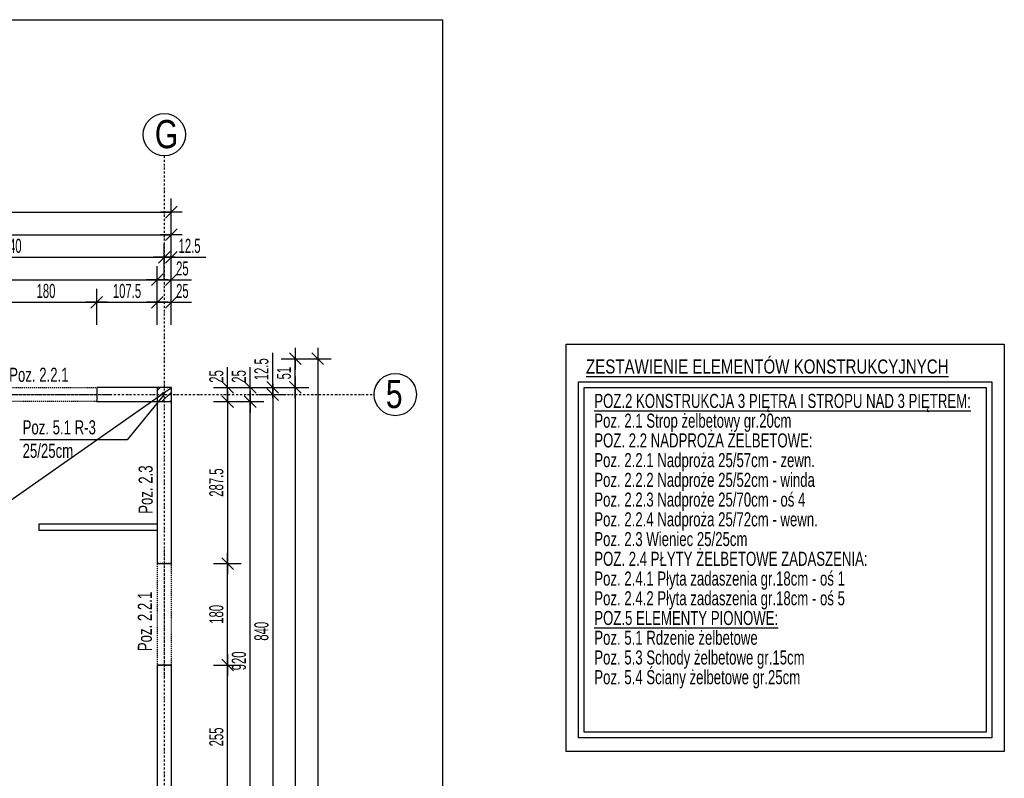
# Model space of a CAD drawing. Header units: millimetres. Extents: x 4959 to 18685, y -2779 to 1721.
# Tile 23 of 41: x 7785 to 9533, y 376 to 1721. Entities that reach past the tile are written whole.
import ezdxf

# ---------------------------------------------------------------- set-up
doc = ezdxf.new("R2010")
doc.units = ezdxf.units.MM
doc.header["$LTSCALE"] = 10
doc.linetypes.add('MO', pattern=[0.7, 0.35, -0.17, 0.01, -0.17])
doc.linetypes.add('MP', pattern=[0.36, 0.2, -0.16])
doc.layers.add('BA_obw', color=230, linetype='Continuous', plot=False)
doc.layers.add('BZ_obw', color=230, linetype='Continuous', plot=False)
for name, color, linetype in [('BA_szr', 1, 'Continuous'), ('BA_txs', 2, 'Continuous'), ('BA_wym', 1, 'Continuous'), ('BD_lpm', 1, 'MP'), ('BD_osm', 1, 'MO'), ('BD_txs', 2, 'Continuous'), ('BD_wic', 1, 'Continuous'), ('BD_wig', 3, 'Continuous'), ('BZ_odn', 1, 'Continuous'), ('BZ_txs', 2, 'Continuous')]:
    doc.layers.add(name, color=color, linetype=linetype)
doc.styles.add('BIKTS', font='bikromsw.shx', dxfattribs={"width": 0.8})
doc.styles.add('BIKWYM', font='bikromsw.shx', dxfattribs={"width": 0.6})
doc.dimstyles.new('BA_KR_100_cm', dxfattribs={"dimtxt": 25, "dimasz": 1.666667, "dimexe": 24, "dimexo": 0, "dimgap": 0, "dimtad": 0, "dimdec": 1, "dimrnd": 0.5, "dimzin": 9, "dimdsep": 46, "dimtxsty": 'BIKWYM', "dimblk": 'WYM-KR', "dimcen": 0, "dimdle": 20, "dimclrd": 256, "dimclre": 256, "dimclrt": 2, "dimadec": 0, "dimazin": 0, "dimtfac": 0.033333, "dimtdec": 1, "dimtmove": 0, "dimatfit": 3, "dimldrblk": 'WYM-KR', "dimfxl": 25, "dimfxlon": 1, "dimtvp": 0.8, "dimtolj": 1, "dimarcsym": 0})
doc.dimstyles.new('BZ_ST_100_cm', dxfattribs={"dimtxt": 25, "dimasz": 1.666667, "dimexe": 24, "dimexo": 0, "dimgap": 0, "dimtad": 0, "dimdec": 1, "dimrnd": 0.5, "dimdsep": 46, "dimtxsty": 'BIKWYM', "dimblk": 'WYM-ST', "dimcen": 0, "dimdle": 20, "dimclrd": 256, "dimclre": 256, "dimclrt": 7, "dimadec": 0, "dimazin": 0, "dimtfac": 0.033333, "dimtdec": 1, "dimtix": 1, "dimtmove": 2, "dimatfit": 3, "dimldrblk": 'WYM-ST', "dimfxl": 25, "dimfxlon": 1, "dimtvp": 0.8, "dimtolj": 1, "dimtzin": 0, "dimarcsym": 0})

# ---------------------------------------------------------------- blocks, each defined once
blk = doc.blocks.new('WYM-ST')
blk.add_hatch(color=256).paths.add_polyline_path([(-13, 2.9), (0, 0), (-13, -2.9)])
blk.add_lwpolyline([(0, 0), (-13, 2.9), (-13, -2.9), (0, 0)])
blk = doc.blocks.new('WYM-KR')
at = {"linetype": 'ByBlock'}
blk.add_line((11.52, 0), (-11.52, 0), dxfattribs=at)
at = {"color": 7, "linetype": 'ByBlock'}
blk.add_line((6.24, 6.24), (-6.24, -6.24), dxfattribs=at)
blk = doc.blocks.new('*D81')
at = {"layer": 'BA_wym', "lineweight": -2}
for p, q in [((7741.9, 1179.9), (7741.9, 1243.9)), ((7921.9, 1179.9), (7921.9, 1243.9)), ((7743.6, 1219.9), (7920.3, 1219.9))]:
    blk.add_line(p, q, dxfattribs=at)
at = {"layer": 'Defpoints', "color": 0}
for p in [(7921.9, 1219.9), (7741.9, 1068.9), (7921.9, 1068.9)]:
    blk.add_point(p, dxfattribs=at)
at = {"layer": 'BA_wym', "lineweight": -2, "xscale": 1.666666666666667, "yscale": 1.666666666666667, "zscale": 1.666666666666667, "rotation": 180}
blk.add_blockref('WYM-KR', (7741.9, 1219.9), dxfattribs=at)
at = {"layer": 'BA_wym', "lineweight": -2, "xscale": 1.666666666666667, "yscale": 1.666666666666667, "zscale": 1.666666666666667}
blk.add_blockref('WYM-KR', (7921.9, 1219.9), dxfattribs=at)
at = {"layer": 'BA_wym', "color": 2, "insert": (7831.9, 1239.9), "char_height": 25, "attachment_point": 5, "style": 'BIKWYM'}
blk.add_mtext('\\A1;180', dxfattribs=at)
blk = doc.blocks.new('*D82')
at = {"layer": 'BA_wym', "lineweight": -2}
for p, q in [((7921.9, 1179.9), (7921.9, 1243.9)), ((8029.4, 1179.9), (8029.4, 1243.9)), ((7923.6, 1219.9), (8027.8, 1219.9))]:
    blk.add_line(p, q, dxfattribs=at)
at = {"layer": 'Defpoints', "color": 0}
for p in [(8029.4, 1219.9), (7921.9, 1068.9), (8029.4, 1068.9)]:
    blk.add_point(p, dxfattribs=at)
at = {"layer": 'BA_wym', "lineweight": -2, "xscale": 1.666666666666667, "yscale": 1.666666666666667, "zscale": 1.666666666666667, "rotation": 180}
blk.add_blockref('WYM-KR', (7921.9, 1219.9), dxfattribs=at)
at = {"layer": 'BA_wym', "lineweight": -2, "xscale": 1.666666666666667, "yscale": 1.666666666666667, "zscale": 1.666666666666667}
blk.add_blockref('WYM-KR', (8029.4, 1219.9), dxfattribs=at)
at = {"layer": 'BA_wym', "color": 2, "insert": (7975.7, 1239.9), "char_height": 25, "attachment_point": 5, "style": 'BIKWYM'}
blk.add_mtext('\\A1;107.5', dxfattribs=at)
blk = doc.blocks.new('*D83')
at = {"layer": 'BA_wym', "lineweight": -2}
for p, q in [((8029.4, 1179.9), (8029.4, 1243.9)), ((8054.4, 1179.9), (8054.4, 1243.9)), ((8027.8, 1219.9), (8026.1, 1219.9)), ((8029.4, 1219.9), (8054.4, 1219.9)), ((8056.1, 1219.9), (8090.2, 1219.9))]:
    blk.add_line(p, q, dxfattribs=at)
at = {"layer": 'Defpoints', "color": 0}
for p in [(8054.4, 1219.9), (8029.4, 1068.9), (8054.4, 1068.9)]:
    blk.add_point(p, dxfattribs=at)
at = {"layer": 'BA_wym', "lineweight": -2, "xscale": 1.666666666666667, "yscale": 1.666666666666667, "zscale": 1.666666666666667}
blk.add_blockref('WYM-KR', (8029.4, 1219.9), dxfattribs=at)
at = {"layer": 'BA_wym', "lineweight": -2, "xscale": 1.666666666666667, "yscale": 1.666666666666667, "zscale": 1.666666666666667, "rotation": 180}
blk.add_blockref('WYM-KR', (8054.4, 1219.9), dxfattribs=at)
at = {"layer": 'BA_wym', "color": 2, "insert": (8074, 1239.9), "char_height": 25, "attachment_point": 5, "style": 'BIKWYM'}
blk.add_mtext('\\A1;25', dxfattribs=at)
blk = doc.blocks.new('*D91')
at = {"layer": 'BA_wym', "lineweight": -2}
for p, q in [((7364.4, 1219.9), (7364.4, 1283.9)), ((8029.4, 1219.9), (8029.4, 1283.9)), ((7366.1, 1259.9), (8027.8, 1259.9))]:
    blk.add_line(p, q, dxfattribs=at)
at = {"layer": 'Defpoints', "color": 0}
for p in [(8029.4, 1259.9), (7364.4, 1119.9), (8029.4, 1043.9)]:
    blk.add_point(p, dxfattribs=at)
at = {"layer": 'BA_wym', "lineweight": -2, "xscale": 1.666666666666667, "yscale": 1.666666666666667, "zscale": 1.666666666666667, "rotation": 180}
blk.add_blockref('WYM-KR', (7364.4, 1259.9), dxfattribs=at)
at = {"layer": 'BA_wym', "lineweight": -2, "xscale": 1.666666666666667, "yscale": 1.666666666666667, "zscale": 1.666666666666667}
blk.add_blockref('WYM-KR', (8029.4, 1259.9), dxfattribs=at)
at = {"layer": 'BA_wym', "color": 2, "insert": (7696.9, 1279.9), "char_height": 25, "attachment_point": 5, "style": 'BIKWYM'}
blk.add_mtext('\\A1;665', dxfattribs=at)
blk = doc.blocks.new('*D92')
at = {"layer": 'BA_wym', "lineweight": -2}
for p, q in [((8029.4, 1219.9), (8029.4, 1283.9)), ((8054.4, 1219.9), (8054.4, 1283.9)), ((8027.8, 1259.9), (8026.1, 1259.9)), ((8029.4, 1259.9), (8054.4, 1259.9)), ((8056.1, 1259.9), (8090.2, 1259.9))]:
    blk.add_line(p, q, dxfattribs=at)
at = {"layer": 'Defpoints', "color": 0}
for p in [(8054.4, 1259.9), (8054.4, 1068.9), (8029.4, 1043.9)]:
    blk.add_point(p, dxfattribs=at)
at = {"layer": 'BA_wym', "lineweight": -2, "xscale": 1.666666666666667, "yscale": 1.666666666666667, "zscale": 1.666666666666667}
blk.add_blockref('WYM-KR', (8029.4, 1259.9), dxfattribs=at)
at = {"layer": 'BA_wym', "lineweight": -2, "xscale": 1.666666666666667, "yscale": 1.666666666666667, "zscale": 1.666666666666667, "rotation": 180}
blk.add_blockref('WYM-KR', (8054.4, 1259.9), dxfattribs=at)
at = {"layer": 'BA_wym', "color": 2, "insert": (8074, 1279.9), "char_height": 25, "attachment_point": 5, "style": 'BIKWYM'}
blk.add_mtext('\\A1;25', dxfattribs=at)
blk = doc.blocks.new('*D99')
at = {"layer": 'BA_wym', "lineweight": -2}
for p, q in [((7501.9, 1259.9), (7501.9, 1323.9)), ((8041.9, 1259.9), (8041.9, 1323.9)), ((7503.6, 1299.9), (8040.3, 1299.9))]:
    blk.add_line(p, q, dxfattribs=at)
at = {"layer": 'Defpoints', "color": 0}
for p in [(8041.9, 1299.9), (7501.9, 1068.9), (8041.9, 1068.9)]:
    blk.add_point(p, dxfattribs=at)
at = {"layer": 'BA_wym', "lineweight": -2, "xscale": 1.666666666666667, "yscale": 1.666666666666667, "zscale": 1.666666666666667, "rotation": 180}
blk.add_blockref('WYM-KR', (7501.9, 1299.9), dxfattribs=at)
at = {"layer": 'BA_wym', "lineweight": -2, "xscale": 1.666666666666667, "yscale": 1.666666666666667, "zscale": 1.666666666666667}
blk.add_blockref('WYM-KR', (8041.9, 1299.9), dxfattribs=at)
at = {"layer": 'BA_wym', "color": 2, "insert": (7771.9, 1319.9), "char_height": 25, "attachment_point": 5, "style": 'BIKWYM'}
blk.add_mtext('\\A1;540', dxfattribs=at)
blk = doc.blocks.new('*D100')
at = {"layer": 'BA_wym', "lineweight": -2}
for p, q in [((8041.9, 1259.9), (8041.9, 1323.9)), ((8054.4, 1259.9), (8054.4, 1323.9)), ((8040.3, 1299.9), (8038.6, 1299.9)), ((8041.9, 1299.9), (8054.4, 1299.9)), ((8056.1, 1299.9), (8115.9, 1299.9))]:
    blk.add_line(p, q, dxfattribs=at)
at = {"layer": 'Defpoints', "color": 0}
for p in [(8054.4, 1299.9), (8054.4, 1068.9), (8041.9, 942.2)]:
    blk.add_point(p, dxfattribs=at)
at = {"layer": 'BA_wym', "lineweight": -2, "xscale": 1.666666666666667, "yscale": 1.666666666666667, "zscale": 1.666666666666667}
blk.add_blockref('WYM-KR', (8041.9, 1299.9), dxfattribs=at)
at = {"layer": 'BA_wym', "lineweight": -2, "xscale": 1.666666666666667, "yscale": 1.666666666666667, "zscale": 1.666666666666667, "rotation": 180}
blk.add_blockref('WYM-KR', (8054.4, 1299.9), dxfattribs=at)
at = {"layer": 'BA_wym', "color": 2, "insert": (8086.8, 1319.9), "char_height": 25, "attachment_point": 5, "style": 'BIKWYM'}
blk.add_mtext('\\A1;12.5', dxfattribs=at)
blk = doc.blocks.new('*D101')
at = {"layer": 'BA_wym', "lineweight": -2}
for p, q in [((5449.4, 1339.9), (5449.4, 1403.9)), ((8054.4, 1339.9), (8054.4, 1403.9)), ((5451.1, 1379.9), (8052.8, 1379.9))]:
    blk.add_line(p, q, dxfattribs=at)
at = {"layer": 'Defpoints', "color": 0}
for p in [(8054.4, 1379.9), (5449.4, 1068.9), (8054.4, 1068.9)]:
    blk.add_point(p, dxfattribs=at)
at = {"layer": 'BA_wym', "lineweight": -2, "xscale": 1.666666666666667, "yscale": 1.666666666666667, "zscale": 1.666666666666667, "rotation": 180}
blk.add_blockref('WYM-KR', (5449.4, 1379.9), dxfattribs=at)
at = {"layer": 'BA_wym', "lineweight": -2, "xscale": 1.666666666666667, "yscale": 1.666666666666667, "zscale": 1.666666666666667}
blk.add_blockref('WYM-KR', (8054.4, 1379.9), dxfattribs=at)
at = {"layer": 'BA_wym', "color": 2, "insert": (6751.9, 1399.9), "char_height": 25, "attachment_point": 5, "style": 'BIKWYM'}
blk.add_mtext('\\A1;2605', dxfattribs=at)
blk = doc.blocks.new('*D104')
at = {"layer": 'BA_wym', "lineweight": -2}
for p, q in [((7364.4, 1299.9), (7364.4, 1363.9)), ((8054.4, 1299.9), (8054.4, 1363.9)), ((7366.1, 1339.9), (8052.8, 1339.9))]:
    blk.add_line(p, q, dxfattribs=at)
at = {"layer": 'Defpoints', "color": 0}
for p in [(8054.4, 1339.9), (7364.4, 1119.9), (8054.4, 1068.9)]:
    blk.add_point(p, dxfattribs=at)
at = {"layer": 'BA_wym', "lineweight": -2, "xscale": 1.666666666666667, "yscale": 1.666666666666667, "zscale": 1.666666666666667, "rotation": 180}
blk.add_blockref('WYM-KR', (7364.4, 1339.9), dxfattribs=at)
at = {"layer": 'BA_wym', "lineweight": -2, "xscale": 1.666666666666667, "yscale": 1.666666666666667, "zscale": 1.666666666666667}
blk.add_blockref('WYM-KR', (8054.4, 1339.9), dxfattribs=at)
at = {"layer": 'BA_wym', "color": 2, "insert": (7709.4, 1359.9), "char_height": 25, "attachment_point": 5, "style": 'BIKWYM'}
blk.add_mtext('\\A1;690', dxfattribs=at)
blk = doc.blocks.new('*D180')
at = {"layer": 'BA_wym', "lineweight": -2}
for p, q in [((8154.4, 1070.5), (8154.4, 1104.6)), ((8129.4, 1068.9), (8178.4, 1068.9)), ((8154.4, 1043.9), (8154.4, 1068.9)), ((8129.4, 1043.9), (8178.4, 1043.9)), ((8154.4, 1042.2), (8154.4, 1040.5))]:
    blk.add_line(p, q, dxfattribs=at)
at = {"layer": 'Defpoints', "color": 0}
for p in [(8114.4, 1068.9), (8154.4, 1068.9), (8114.4, 1043.9)]:
    blk.add_point(p, dxfattribs=at)
at = {"layer": 'BA_wym', "lineweight": -2, "xscale": 1.666666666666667, "yscale": 1.666666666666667, "zscale": 1.666666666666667}
for p, rotation in [((8154.4, 1068.9), 270), ((8154.4, 1043.9), 90)]:
    blk.add_blockref('WYM-KR', p, dxfattribs=dict(at, rotation=rotation))
at = {"layer": 'BA_wym', "color": 2, "insert": (8134.4, 1088.4), "char_height": 25, "attachment_point": 5, "rotation": 90, "style": 'BIKWYM'}
blk.add_mtext('\\A1;25', dxfattribs=at)
blk = doc.blocks.new('*D181')
at = {"layer": 'BA_wym', "lineweight": -2}
for p, q in [((8129.4, 1043.9), (8178.4, 1043.9)), ((8154.4, 1042.2), (8154.4, 758)), ((8129.4, 756.4), (8178.4, 756.4))]:
    blk.add_line(p, q, dxfattribs=at)
at = {"layer": 'Defpoints', "color": 0}
for p in [(8114.4, 1043.9), (8114.4, 756.4), (8154.4, 756.4)]:
    blk.add_point(p, dxfattribs=at)
at = {"layer": 'BA_wym', "lineweight": -2, "xscale": 1.666666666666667, "yscale": 1.666666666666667, "zscale": 1.666666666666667}
for p, rotation in [((8154.4, 1043.9), 90), ((8154.4, 756.4), 270)]:
    blk.add_blockref('WYM-KR', p, dxfattribs=dict(at, rotation=rotation))
at = {"layer": 'BA_wym', "color": 2, "insert": (8134.4, 900.1), "char_height": 25, "attachment_point": 5, "rotation": 90, "style": 'BIKWYM'}
blk.add_mtext('\\A1;287.5', dxfattribs=at)
blk = doc.blocks.new('*D182')
at = {"layer": 'BA_wym', "lineweight": -2}
for p, q in [((8129.4, 756.4), (8178.4, 756.4)), ((8154.4, 578), (8154.4, 754.7)), ((8129.4, 576.4), (8178.4, 576.4))]:
    blk.add_line(p, q, dxfattribs=at)
at = {"layer": 'Defpoints', "color": 0}
for p in [(8114.4, 756.4), (8154.4, 756.4), (8114.4, 576.4)]:
    blk.add_point(p, dxfattribs=at)
at = {"layer": 'BA_wym', "lineweight": -2, "xscale": 1.666666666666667, "yscale": 1.666666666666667, "zscale": 1.666666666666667}
for p, rotation in [((8154.4, 756.4), 90), ((8154.4, 576.4), 270)]:
    blk.add_blockref('WYM-KR', p, dxfattribs=dict(at, rotation=rotation))
at = {"layer": 'BA_wym', "color": 2, "insert": (8134.4, 666.4), "char_height": 25, "attachment_point": 5, "rotation": 90, "style": 'BIKWYM'}
blk.add_mtext('\\A1;180', dxfattribs=at)
blk = doc.blocks.new('*D183')
at = {"layer": 'BA_wym', "lineweight": -2}
for p, q in [((8129.4, 576.4), (8178.4, 576.4)), ((8154.4, 323), (8154.4, 574.7)), ((8129.4, 321.4), (8178.4, 321.4))]:
    blk.add_line(p, q, dxfattribs=at)
at = {"layer": 'Defpoints', "color": 0}
for p in [(8114.4, 576.4), (8154.4, 576.4), (8114.4, 321.4)]:
    blk.add_point(p, dxfattribs=at)
at = {"layer": 'BA_wym', "lineweight": -2, "xscale": 1.666666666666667, "yscale": 1.666666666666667, "zscale": 1.666666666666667}
for p, rotation in [((8154.4, 576.4), 90), ((8154.4, 321.4), 270)]:
    blk.add_blockref('WYM-KR', p, dxfattribs=dict(at, rotation=rotation))
at = {"layer": 'BA_wym', "color": 2, "insert": (8134.4, 448.9), "char_height": 25, "attachment_point": 5, "rotation": 90, "style": 'BIKWYM'}
blk.add_mtext('\\A1;255', dxfattribs=at)
blk = doc.blocks.new('*D191')
at = {"layer": 'BA_wym', "lineweight": -2}
for p, q in [((8194.4, 1070.5), (8194.4, 1104.6)), ((8169.4, 1068.9), (8218.4, 1068.9)), ((8194.4, 1043.9), (8194.4, 1068.9)), ((8169.4, 1043.9), (8218.4, 1043.9)), ((8194.4, 1042.2), (8194.4, 1040.5))]:
    blk.add_line(p, q, dxfattribs=at)
at = {"layer": 'Defpoints', "color": 0}
for p in [(8154.4, 1068.9), (8194.4, 1068.9), (8154.4, 1043.9)]:
    blk.add_point(p, dxfattribs=at)
at = {"layer": 'BA_wym', "lineweight": -2, "xscale": 1.666666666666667, "yscale": 1.666666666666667, "zscale": 1.666666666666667}
for p, rotation in [((8194.4, 1068.9), 270), ((8194.4, 1043.9), 90)]:
    blk.add_blockref('WYM-KR', p, dxfattribs=dict(at, rotation=rotation))
at = {"layer": 'BA_wym', "color": 2, "insert": (8174.4, 1088.4), "char_height": 25, "attachment_point": 5, "rotation": 90, "style": 'BIKWYM'}
blk.add_mtext('\\A1;25', dxfattribs=at)
blk = doc.blocks.new('*D192')
at = {"layer": 'BA_wym', "lineweight": -2}
for p, q in [((8169.4, 1043.9), (8218.4, 1043.9)), ((8194.4, 125.5), (8194.4, 1042.2)), ((8169.4, 123.9), (8218.4, 123.9))]:
    blk.add_line(p, q, dxfattribs=at)
at = {"layer": 'Defpoints', "color": 0}
for p in [(8154.4, 1043.9), (8194.4, 1043.9), (8154.4, 123.9)]:
    blk.add_point(p, dxfattribs=at)
at = {"layer": 'BA_wym', "lineweight": -2, "xscale": 1.666666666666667, "yscale": 1.666666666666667, "zscale": 1.666666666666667}
for p, rotation in [((8194.4, 1043.9), 90), ((8194.4, 123.9), 270)]:
    blk.add_blockref('WYM-KR', p, dxfattribs=dict(at, rotation=rotation))
at = {"layer": 'BA_wym', "color": 2, "insert": (8174.4, 583.9), "char_height": 25, "attachment_point": 5, "rotation": 90, "style": 'BIKWYM'}
blk.add_mtext('\\A1;920', dxfattribs=at)
blk = doc.blocks.new('*D197')
at = {"layer": 'BA_wym', "lineweight": -2}
for p, q in [((8234.4, 1070.5), (8234.4, 1130.3)), ((8209.4, 1068.9), (8258.4, 1068.9)), ((8234.4, 1056.4), (8234.4, 1068.9)), ((8209.4, 1056.4), (8258.4, 1056.4)), ((8234.4, 1054.7), (8234.4, 1053))]:
    blk.add_line(p, q, dxfattribs=at)
at = {"layer": 'Defpoints', "color": 0}
for p in [(8194.4, 1068.9), (8234.4, 1068.9), (8194.4, 1056.4)]:
    blk.add_point(p, dxfattribs=at)
at = {"layer": 'BA_wym', "lineweight": -2, "xscale": 1.666666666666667, "yscale": 1.666666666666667, "zscale": 1.666666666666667}
for p, rotation in [((8234.4, 1068.9), 270), ((8234.4, 1056.4), 90)]:
    blk.add_blockref('WYM-KR', p, dxfattribs=dict(at, rotation=rotation))
at = {"layer": 'BA_wym', "color": 2, "insert": (8214.4, 1101.2), "char_height": 25, "attachment_point": 5, "rotation": 90, "style": 'BIKWYM'}
blk.add_mtext('\\A1;12.5', dxfattribs=at)
blk = doc.blocks.new('*D198')
at = {"layer": 'BA_wym', "lineweight": -2}
for p, q in [((8209.4, 1056.4), (8258.4, 1056.4)), ((8234.4, 1054.7), (8234.4, 218)), ((8209.4, 216.4), (8258.4, 216.4))]:
    blk.add_line(p, q, dxfattribs=at)
at = {"layer": 'Defpoints', "color": 0}
for p in [(8194.4, 1056.4), (8194.4, 216.4), (8234.4, 216.4)]:
    blk.add_point(p, dxfattribs=at)
at = {"layer": 'BA_wym', "lineweight": -2, "xscale": 1.666666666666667, "yscale": 1.666666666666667, "zscale": 1.666666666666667}
for p, rotation in [((8234.4, 1056.4), 90), ((8234.4, 216.4), 270)]:
    blk.add_blockref('WYM-KR', p, dxfattribs=dict(at, rotation=rotation))
at = {"layer": 'BA_wym', "color": 2, "insert": (8214.4, 636.4), "char_height": 25, "attachment_point": 5, "rotation": 90, "style": 'BIKWYM'}
blk.add_mtext('\\A1;840', dxfattribs=at)
blk = doc.blocks.new('*D203')
at = {"layer": 'BA_wym', "lineweight": -2}
for p, q in [((8249.4, 1119.9), (8298.4, 1119.9)), ((8274.4, 1070.5), (8274.4, 1118.2)), ((8249.4, 1068.9), (8298.4, 1068.9))]:
    blk.add_line(p, q, dxfattribs=at)
at = {"layer": 'Defpoints', "color": 0}
for p in [(8234.4, 1119.9), (8274.4, 1119.9), (8234.4, 1068.9)]:
    blk.add_point(p, dxfattribs=at)
at = {"layer": 'BA_wym', "lineweight": -2, "xscale": 1.666666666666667, "yscale": 1.666666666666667, "zscale": 1.666666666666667}
for p, rotation in [((8274.4, 1119.9), 90), ((8274.4, 1068.9), 270)]:
    blk.add_blockref('WYM-KR', p, dxfattribs=dict(at, rotation=rotation))
at = {"layer": 'BA_wym', "color": 2, "insert": (8254.4, 1094.4), "char_height": 25, "attachment_point": 5, "rotation": 90, "style": 'BIKWYM'}
blk.add_mtext('\\A1;51', dxfattribs=at)
blk = doc.blocks.new('*D204')
at = {"layer": 'BA_wym', "lineweight": -2}
for p, q in [((8249.4, 1068.9), (8298.4, 1068.9)), ((8274.4, 1067.2), (8274.4, -754.5)), ((8249.4, -756.1), (8298.4, -756.1))]:
    blk.add_line(p, q, dxfattribs=at)
at = {"layer": 'Defpoints', "color": 0}
for p in [(8234.4, 1068.9), (8234.4, -756.1), (8274.4, -756.1)]:
    blk.add_point(p, dxfattribs=at)
at = {"layer": 'BA_wym', "lineweight": -2, "xscale": 1.666666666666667, "yscale": 1.666666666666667, "zscale": 1.666666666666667}
for p, rotation in [((8274.4, 1068.9), 90), ((8274.4, -756.1), 270)]:
    blk.add_blockref('WYM-KR', p, dxfattribs=dict(at, rotation=rotation))
at = {"layer": 'BA_wym', "color": 2, "insert": (8254.4, 156.4), "char_height": 25, "attachment_point": 5, "rotation": 90, "style": 'BIKWYM'}
blk.add_mtext('\\A1;1825', dxfattribs=at)
blk = doc.blocks.new('*D206')
at = {"layer": 'BA_wym', "lineweight": -2}
for p, q in [((8289.4, 1119.9), (8338.4, 1119.9)), ((8314.4, 1118.2), (8314.4, -925.5)), ((8289.4, -927.1), (8338.4, -927.1))]:
    blk.add_line(p, q, dxfattribs=at)
at = {"layer": 'Defpoints', "color": 0}
for p in [(8274.4, 1119.9), (8274.4, -927.1), (8314.4, -927.1)]:
    blk.add_point(p, dxfattribs=at)
at = {"layer": 'BA_wym', "lineweight": -2, "xscale": 1.666666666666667, "yscale": 1.666666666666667, "zscale": 1.666666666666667}
for p, rotation in [((8314.4, 1119.9), 90), ((8314.4, -927.1), 270)]:
    blk.add_blockref('WYM-KR', p, dxfattribs=dict(at, rotation=rotation))
at = {"layer": 'BA_wym', "color": 2, "insert": (8294.4, 96.4), "char_height": 25, "attachment_point": 5, "rotation": 90, "style": 'BIKWYM'}
blk.add_mtext('\\A1;2047', dxfattribs=at)

msp = doc.modelspace()

# ---------------------------------------------------------------- hatches: boundary and pattern name
at = {"layer": 'BA_szr'}
h = msp.add_hatch(dxfattribs=at)
h.set_pattern_fill('BIK_ZELBET', color=256, scale=100, angle=45, pattern_type=2)
h.set_pattern_definition([(45, (-3584.33, 4e-06), (-14.142136, 14.142136), []), (45, (-3591.402, 7.071), (-14.142136, 14.142136), [10, -10])])
h.paths.add_polyline_path([(8029.45, 1043.85), (8054.45, 1043.85), (8054.45, 1068.85), (8029.45, 1068.85)])

# ---------------------------------------------------------------- linework, layer by layer
at = {"layer": 'BA_obw'}
msp.add_lwpolyline([(4959.23, 1721.27), (8535.67, 1721.27), (8535.67, -1534.29), (4959.23, -1534.29)], close=True, dxfattribs=at)
at = {"layer": 'BA_txs', "color": 2}
for points in [[(8777.14, 1078.85), (9510.57, 1078.85), (9510.57, 447.35), (8777.14, 447.35)], [(8787.14, 1068.85), (9500.57, 1068.85), (9500.57, 457.35), (8787.14, 457.35)]]:
    msp.add_lwpolyline(points, close=True, dxfattribs=at)
at = {"layer": 'BD_lpm'}
for points in [[(7921.95, 1043.85), (7741.95, 1043.85), (7741.95, 1068.85), (7921.95, 1068.85)], [(8029.45, 576.35), (8054.45, 576.35), (8054.45, 756.35), (8029.45, 756.35)]]:
    msp.add_lwpolyline(points, close=True, dxfattribs=at)
at = {"layer": 'BD_osm', "color": 5}
for p, q in [((7716.95, 1056.35), (7946.95, 1056.35)), ((8041.95, 781.35), (8041.95, 551.35))]:
    msp.add_line(p, q, dxfattribs=at)
at = {"layer": 'BD_osm'}
for points in [[(8041.95, 1479.85), (8041.95, -1392.6)], [(5089.45, 1056.35), (8414.45, 1056.35)]]:
    msp.add_lwpolyline(points, dxfattribs=at)
at = {"layer": 'BD_wic'}
for points in [[(5449.45, -756.15), (8054.45, 1068.85)], [(8029.45, 815.35), (7819.95, 815.35), (7819.95, 826.85), (8029.45, 826.85)]]:
    msp.add_lwpolyline(points, dxfattribs=at)
for centre in [(8041.95, 1517.35), (8451.95, 1056.35)]:
    msp.add_circle(centre, 37.5, dxfattribs=at)
at = {"layer": 'BD_wig'}
msp.add_lwpolyline([(8029.45, 756.35), (8054.45, 756.35), (8054.45, 1068.85), (7921.95, 1068.85), (7921.95, 1043.85), (8029.45, 1043.85), (8029.45, 756.35)], dxfattribs=at)
for points in [[(8029.45, 1043.85), (8054.45, 1043.85), (8054.45, 1068.85), (8029.45, 1068.85)], [(8029.45, 321.35), (8054.45, 321.35), (8054.45, 576.35), (8029.45, 576.35)]]:
    msp.add_lwpolyline(points, close=True, dxfattribs=at)
at = {"layer": 'BZ_obw'}
msp.add_lwpolyline([(8755.08, 1145.9), (9532.93, 1145.9), (9532.93, 423.18), (8755.08, 423.18)], close=True, dxfattribs=at)

# ---------------------------------------------------------------- texts
at = {"layer": 'BA_txs', "color": 3, "style": 'BIKTS', "width": 0.8}
msp.add_text('%%UZESTAWIENIE ELEMENTÓW KONSTRUKCYJNYCH', height=25, dxfattribs=at).set_placement((8790.48, 1093.6))
at = {"layer": 'BA_txs', "style": 'BIKTS', "width": 0.7}
msp.add_text('Poz. 2.2.1', height=25, dxfattribs=at).set_placement((7766.62, 1078.93))
for s, p in [('Poz. 2.3', (8021.3, 844.71)), ('Poz. 2.2.1', (8019.84, 601.02))]:
    msp.add_text(s, height=25, rotation=90, dxfattribs=at).set_placement(p)
at = {"layer": 'BA_txs', "insert": (8805.16, 1057.52), "char_height": 25, "width": 695.4138, "attachment_point": 1, "line_spacing_factor": 0.84, "style": 'BIKTS'}
msp.add_mtext('\\pxt4;\\A1;\\Fbikromsw.shx|c1;\\L\\W0.7;POZ.2 KONSTRUKCJA 3 PIĘTRA I STROPU NAD 3 PIĘTREM:\\P\\lPoz. 2.1 Strop żelbetowy gr.20cm\\PPOZ. 2.2 NADPROŻA ŻELBETOWE:\\PPoz. 2.2.1 Nadproża 25/57cm - zewn.\\PPoz. 2.2.2 Nadproże 25/52cm - winda\\PPoz. 2.2.3 Nadproże 25/70cm - oś 4\\PPoz. 2.2.4 Nadproża 25/72cm - wewn.\\PPoz. 2.3 Wieniec 25/25cm\\PPOZ. 2.4 PŁYTY ŻELBETOWE ZADASZENIA:\\PPoz. 2.4.1 Płyta zadaszenia gr.18cm - oś 1\\PPoz. 2.4.2 Płyta zadaszenia gr.18cm - oś 5\\P\\LPOZ.5 ELEMENTY PIONOWE:\\P\\lPoz. 5.1 Rdzenie żelbetowe\\PPoz. 5.3 Schody żelbetowe gr.15cm\\PPoz. 5.4 Ściany żelbetowe gr.25cm', dxfattribs=at)
at = {"layer": 'BD_txs', "style": 'BIKTS', "width": 0.8}
for s, p in [('G', (8025.14, 1493.29)), ('5', (8435.14, 1032.29))]:
    msp.add_text(s, height=50, dxfattribs=at).set_placement(p)
at = {"layer": 'BZ_txs', "insert": (7790.46, 1010.66), "char_height": 25, "width": 452.0462, "attachment_point": 1, "style": 'BIKTS'}
msp.add_mtext('{\\W0.7;Poz. 5.1 R-3\\P\\A1;25/25cm}', dxfattribs=at)

# ---------------------------------------------------------------- dimensions: what is measured, and where the dimension line sits
at = {"layer": 'BA_wym'}
for base, p1, p2, override, picture, middle in [((8054.45, 1379.85), (5449.45, 1068.85), (8054.45, 1068.85), {"dimatfit": 1, "dimfxl": 40}, '*D101', (6751.95, 1399.85)), ((8054.45, 1339.85), (7364.44, 1119.85), (8054.45, 1068.85), {"dimtmove": 1, "dimatfit": 1, "dimfxl": 40}, '*D104', (7709.45, 1359.85)), ((8041.95, 1299.85), (7501.95, 1068.85), (8041.95, 1068.85), {"dimtmove": 1, "dimatfit": 1, "dimfxl": 40}, '*D99', (7771.95, 1319.85)), ((8054.45, 1299.85), (8041.95, 942.24), (8054.45, 1068.85), {"dimblk": 'WYM-KR', "dimatfit": 1, "dimfxl": 40}, '*D100', (8086.83, 1319.85)), ((8029.45, 1259.85), (7364.44, 1119.85), (8029.45, 1043.85), {"dimtmove": 1, "dimatfit": 1, "dimfxl": 40}, '*D91', (7696.95, 1279.85)), ((8054.45, 1259.85), (8029.45, 1043.85), (8054.45, 1068.85), {"dimblk": 'WYM-KR', "dimatfit": 1, "dimfxl": 40}, '*D92', (8073.97, 1279.85)), ((7921.95, 1219.85), (7741.95, 1068.85), (7921.95, 1068.85), {"dimtmove": 1, "dimatfit": 1, "dimfxl": 40}, '*D81', (7831.95, 1239.85)), ((8029.45, 1219.85), (7921.95, 1068.85), (8029.45, 1068.85), {"dimtmove": 1, "dimatfit": 1, "dimfxl": 40}, '*D82', (7975.7, 1239.85)), ((8054.45, 1219.85), (8029.45, 1068.85), (8054.45, 1068.85), {"dimtmove": 0, "dimatfit": 1, "dimfxl": 40}, '*D83', (8073.97, 1239.85))]:
    dim = msp.add_linear_dim(base=base, p1=p1, p2=p2, dimstyle='BA_KR_100_cm', override=override, dxfattribs=at)
    dim.commit()
    dim.dimension.update_dxf_attribs({"geometry": picture, "text_midpoint": middle})
for base, p1, p2, picture, middle in [((8274.45, 1119.85), (8234.45, 1068.85), (8234.45, 1119.85), '*D203', (8254.45, 1094.35)), ((8314.45, -927.15), (8274.45, 1119.85), (8274.45, -927.15), '*D206', (8294.45, 96.35)), ((8234.45, 1068.85), (8194.45, 1056.35), (8194.45, 1068.85), '*D197', (8214.45, 1101.23)), ((8154.45, 1068.85), (8114.45, 1043.85), (8114.45, 1068.85), '*D180', (8134.45, 1088.38)), ((8194.45, 1068.85), (8154.45, 1043.85), (8154.45, 1068.85), '*D191', (8174.45, 1088.38)), ((8274.45, -756.15), (8234.45, 1068.85), (8234.45, -756.15), '*D204', (8254.45, 156.35)), ((8234.45, 216.35), (8194.45, 1056.35), (8194.45, 216.35), '*D198', (8214.45, 636.35)), ((8154.45, 756.35), (8114.45, 1043.85), (8114.45, 756.35), '*D181', (8134.45, 900.1)), ((8194.45, 1043.85), (8154.45, 123.85), (8154.45, 1043.85), '*D192', (8174.45, 583.85)), ((8154.45, 756.35), (8114.45, 576.35), (8114.45, 756.35), '*D182', (8134.45, 666.35)), ((8154.45, 576.35), (8114.45, 321.35), (8114.45, 576.35), '*D183', (8134.45, 448.85))]:
    dim = msp.add_linear_dim(base=base, p1=p1, p2=p2, angle=90, dimstyle='BA_KR_100_cm', override={"dimatfit": 1}, dxfattribs=at)
    dim.commit()
    dim.dimension.update_dxf_attribs({"geometry": picture, "text_midpoint": middle})

# ---------------------------------------------------------------- leaders
at = {"layer": 'BZ_odn', "has_arrowhead": 0}
msp.add_leader([(8041.95, 1056.35), (7976.24, 975.86), (7785.6, 975.86)], dimstyle='BZ_ST_100_cm', dxfattribs=at)

doc.saveas('drawing.dxf')
